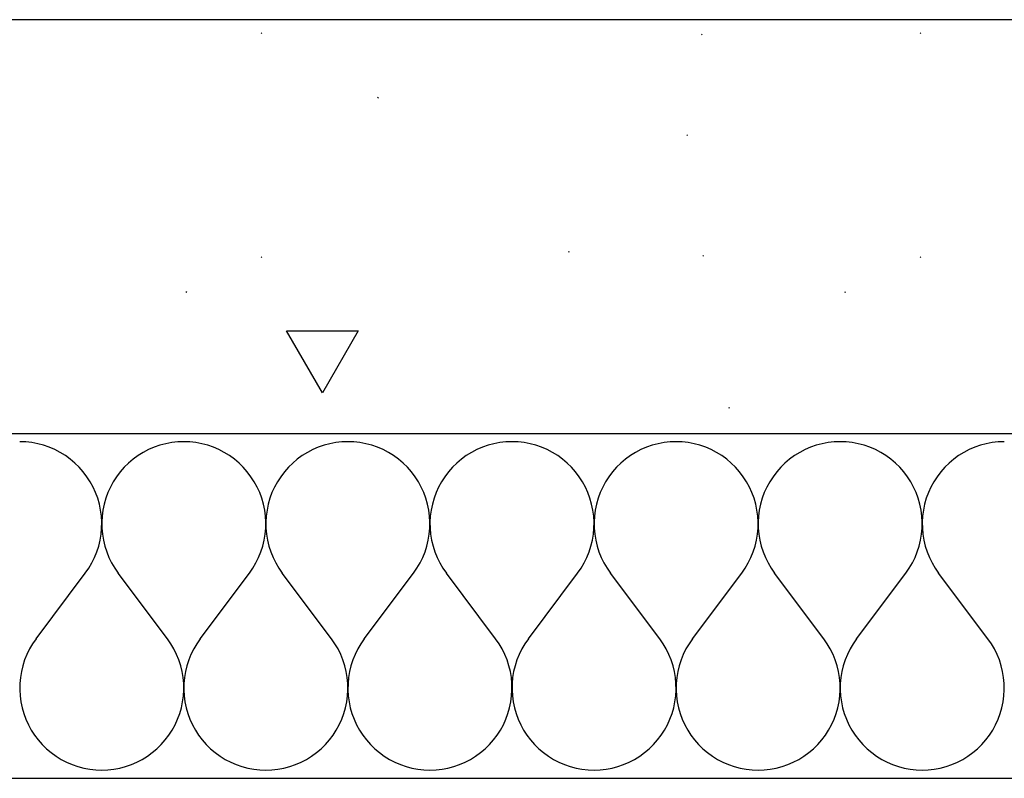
# Model space of a CAD drawing. Extents: x -18402 to 10376, y -5092 to 34139.
# Tile 38 of 78: x 3150 to 3193, y -2938 to -2905. Entities that reach past the tile are written whole.
import ezdxf

# ---------------------------------------------------------------- set-up
doc = ezdxf.new("R2010")
doc.units = 0
for name, color, linetype in [('0_XREF', 251, 'Continuous'), ('rdc_02$0$0._Étage_1_02-04 Mur.Construction', 251, 'Continuous'), ('rdc_02$0$0._Étage_1_A-AREA-____-OTLN.Modèle IFC', 251, 'Continuous')]:
    doc.layers.add(name, color=color, linetype=linetype)

# ---------------------------------------------------------------- blocks, each defined once
blk = doc.blocks.new('*X238', base_point=(-8045.97, -58706.23))
at = {"layer": 'rdc_02$0$0._Étage_1_02-04 Mur.Construction', "linetype": 'Continuous', "ltscale": 0.1}
for p, q in [((31502.63, -29233.36), (31500, -29233.26)), ((31505.25, -29233.65), (31502.63, -29233.36)), ((31507.84, -29234.13), (31505.25, -29233.65)), ((31510.39, -29234.8), (31507.84, -29234.13)), ((31512.88, -29235.66), (31510.39, -29234.8)), ((31515.3, -29236.7), (31512.88, -29235.66)), ((31517.64, -29237.92), (31515.3, -29236.7)), ((31556.12, -29236.7), (31553.79, -29237.92)), ((31558.55, -29235.66), (31556.12, -29236.7)), ((31561.04, -29234.8), (31558.55, -29235.66)), ((31563.58, -29234.13), (31561.04, -29234.8)), ((31566.18, -29233.65), (31563.58, -29234.13)), ((31568.79, -29233.36), (31566.18, -29233.65)), ((31571.43, -29233.26), (31568.79, -29233.36)), ((31574.06, -29233.36), (31571.43, -29233.26)), ((31576.68, -29233.65), (31574.06, -29233.36)), ((31579.27, -29234.13), (31576.68, -29233.65)), ((31581.82, -29234.8), (31579.27, -29234.13)), ((31584.31, -29235.66), (31581.82, -29234.8)), ((31586.73, -29236.7), (31584.31, -29235.66)), ((31589.07, -29237.92), (31586.73, -29236.7)), ((31627.55, -29236.7), (31625.21, -29237.92)), ((31629.97, -29235.66), (31627.55, -29236.7)), ((31632.47, -29234.8), (31629.97, -29235.66)), ((31635.01, -29234.13), (31632.47, -29234.8)), ((31637.6, -29233.65), (31635.01, -29234.13)), ((31640.22, -29233.36), (31637.6, -29233.65)), ((31642.86, -29233.26), (31640.22, -29233.36)), ((31645.49, -29233.36), (31642.86, -29233.26)), ((31648.11, -29233.65), (31645.49, -29233.36)), ((31650.7, -29234.13), (31648.11, -29233.65)), ((31653.25, -29234.8), (31650.7, -29234.13)), ((31655.74, -29235.66), (31653.25, -29234.8)), ((31658.16, -29236.7), (31655.74, -29235.66)), ((31660.5, -29237.92), (31658.16, -29236.7)), ((31698.98, -29236.7), (31696.64, -29237.92)), ((31701.4, -29235.66), (31698.98, -29236.7)), ((31703.89, -29234.8), (31701.4, -29235.66)), ((31706.44, -29234.13), (31703.89, -29234.8)), ((31709.03, -29233.65), (31706.44, -29234.13)), ((31711.65, -29233.36), (31709.03, -29233.65)), ((31714.29, -29233.26), (31711.65, -29233.36)), ((31716.92, -29233.36), (31714.29, -29233.26)), ((31719.54, -29233.65), (31716.92, -29233.36)), ((31722.13, -29234.13), (31719.54, -29233.65)), ((31724.68, -29234.8), (31722.13, -29234.13)), ((31727.17, -29235.66), (31724.68, -29234.8)), ((31729.59, -29236.7), (31727.17, -29235.66)), ((31731.93, -29237.92), (31729.59, -29236.7)), ((31770.41, -29236.7), (31768.07, -29237.92)), ((31772.83, -29235.66), (31770.41, -29236.7)), ((31775.32, -29234.8), (31772.83, -29235.66)), ((31777.87, -29234.13), (31775.32, -29234.8)), ((31780.46, -29233.65), (31777.87, -29234.13)), ((31783.08, -29233.36), (31780.46, -29233.65)), ((31785.71, -29233.26), (31783.08, -29233.36)), ((31788.35, -29233.36), (31785.71, -29233.26)), ((31790.97, -29233.65), (31788.35, -29233.36)), ((31793.56, -29234.13), (31790.97, -29233.65)), ((31796.11, -29234.8), (31793.56, -29234.13)), ((31798.6, -29235.66), (31796.11, -29234.8)), ((31801.02, -29236.7), (31798.6, -29235.66)), ((31803.36, -29237.92), (31801.02, -29236.7)), ((31841.84, -29236.7), (31839.5, -29237.92)), ((31844.26, -29235.66), (31841.84, -29236.7)), ((31846.75, -29234.8), (31844.26, -29235.66)), ((31849.3, -29234.13), (31846.75, -29234.8)), ((31851.89, -29233.65), (31849.3, -29234.13)), ((31854.51, -29233.36), (31851.89, -29233.65)), ((31857.14, -29233.26), (31854.51, -29233.36)), ((31859.78, -29233.36), (31857.14, -29233.26)), ((31862.4, -29233.65), (31859.78, -29233.36)), ((31864.99, -29234.13), (31862.4, -29233.65)), ((31867.53, -29234.8), (31864.99, -29234.13)), ((31870.03, -29235.66), (31867.53, -29234.8)), ((31872.45, -29236.7), (31870.03, -29235.66)), ((31874.79, -29237.92), (31872.45, -29236.7)), ((31913.27, -29236.7), (31910.93, -29237.92)), ((31915.69, -29235.66), (31913.27, -29236.7)), ((31918.18, -29234.8), (31915.69, -29235.66)), ((31920.73, -29234.13), (31918.18, -29234.8)), ((31923.32, -29233.65), (31920.73, -29234.13)), ((31925.94, -29233.36), (31923.32, -29233.65)), ((31928.57, -29233.26), (31925.94, -29233.36)), ((31519.88, -29239.31), (31517.64, -29237.92)), ((31522.02, -29240.85), (31519.88, -29239.31)), ((31524.03, -29242.55), (31522.02, -29240.85)), ((31549.41, -29240.85), (31547.4, -29242.55)), ((31551.54, -29239.31), (31549.41, -29240.85)), ((31553.79, -29237.92), (31551.54, -29239.31)), ((31591.31, -29239.31), (31589.07, -29237.92)), ((31593.45, -29240.85), (31591.31, -29239.31)), ((31595.46, -29242.55), (31593.45, -29240.85)), ((31620.84, -29240.85), (31618.83, -29242.55)), ((31622.97, -29239.31), (31620.84, -29240.85)), ((31625.21, -29237.92), (31622.97, -29239.31)), ((31662.74, -29239.31), (31660.5, -29237.92)), ((31664.87, -29240.85), (31662.74, -29239.31)), ((31666.89, -29242.55), (31664.87, -29240.85)), ((31692.27, -29240.85), (31690.25, -29242.55)), ((31694.4, -29239.31), (31692.27, -29240.85)), ((31696.64, -29237.92), (31694.4, -29239.31)), ((31734.17, -29239.31), (31731.93, -29237.92)), ((31736.3, -29240.85), (31734.17, -29239.31)), ((31738.32, -29242.55), (31736.3, -29240.85)), ((31763.7, -29240.85), (31761.68, -29242.55)), ((31765.83, -29239.31), (31763.7, -29240.85)), ((31768.07, -29237.92), (31765.83, -29239.31)), ((31805.6, -29239.31), (31803.36, -29237.92)), ((31807.73, -29240.85), (31805.6, -29239.31)), ((31809.75, -29242.55), (31807.73, -29240.85)), ((31835.13, -29240.85), (31833.11, -29242.55)), ((31837.26, -29239.31), (31835.13, -29240.85)), ((31839.5, -29237.92), (31837.26, -29239.31)), ((31877.03, -29239.31), (31874.79, -29237.92)), ((31879.16, -29240.85), (31877.03, -29239.31)), ((31881.17, -29242.55), (31879.16, -29240.85)), ((31906.55, -29240.85), (31904.54, -29242.55)), ((31908.69, -29239.31), (31906.55, -29240.85)), ((31910.93, -29237.92), (31908.69, -29239.31)), ((31525.91, -29244.4), (31524.03, -29242.55)), ((31527.66, -29246.38), (31525.91, -29244.4)), ((31545.51, -29244.4), (31543.77, -29246.38)), ((31547.4, -29242.55), (31545.51, -29244.4)), ((31597.34, -29244.4), (31595.46, -29242.55)), ((31599.08, -29246.38), (31597.34, -29244.4)), ((31616.94, -29244.4), (31615.2, -29246.38)), ((31618.83, -29242.55), (31616.94, -29244.4)), ((31668.77, -29244.4), (31666.89, -29242.55)), ((31670.51, -29246.38), (31668.77, -29244.4)), ((31688.37, -29244.4), (31686.63, -29246.38)), ((31690.25, -29242.55), (31688.37, -29244.4)), ((31740.2, -29244.4), (31738.32, -29242.55)), ((31741.94, -29246.38), (31740.2, -29244.4)), ((31759.8, -29244.4), (31758.06, -29246.38)), ((31761.68, -29242.55), (31759.8, -29244.4)), ((31811.63, -29244.4), (31809.75, -29242.55)), ((31813.37, -29246.38), (31811.63, -29244.4)), ((31831.23, -29244.4), (31829.49, -29246.38)), ((31833.11, -29242.55), (31831.23, -29244.4)), ((31883.06, -29244.4), (31881.17, -29242.55)), ((31884.8, -29246.38), (31883.06, -29244.4)), ((31902.66, -29244.4), (31900.92, -29246.38)), ((31904.54, -29242.55), (31902.66, -29244.4)), ((31529.25, -29248.48), (31527.66, -29246.38)), ((31530.68, -29250.69), (31529.25, -29248.48)), ((31542.18, -29248.48), (31540.75, -29250.69)), ((31543.77, -29246.38), (31542.18, -29248.48)), ((31600.68, -29248.48), (31599.08, -29246.38)), ((31602.11, -29250.69), (31600.68, -29248.48)), ((31613.61, -29248.48), (31612.18, -29250.69)), ((31615.2, -29246.38), (31613.61, -29248.48)), ((31672.1, -29248.48), (31670.51, -29246.38)), ((31673.54, -29250.69), (31672.1, -29248.48)), ((31685.04, -29248.48), (31683.61, -29250.69)), ((31686.63, -29246.38), (31685.04, -29248.48)), ((31743.53, -29248.48), (31741.94, -29246.38)), ((31744.96, -29250.69), (31743.53, -29248.48)), ((31756.47, -29248.48), (31755.04, -29250.69)), ((31758.06, -29246.38), (31756.47, -29248.48)), ((31814.96, -29248.48), (31813.37, -29246.38)), ((31816.39, -29250.69), (31814.96, -29248.48)), ((31827.9, -29248.48), (31826.46, -29250.69)), ((31829.49, -29246.38), (31827.9, -29248.48)), ((31886.39, -29248.48), (31884.8, -29246.38)), ((31887.82, -29250.69), (31886.39, -29248.48)), ((31899.32, -29248.48), (31897.89, -29250.69)), ((31900.92, -29246.38), (31899.32, -29248.48)), ((31531.94, -29253), (31530.68, -29250.69)), ((31533.03, -29255.4), (31531.94, -29253)), ((31539.48, -29253), (31538.39, -29255.4)), ((31540.75, -29250.69), (31539.48, -29253)), ((31603.37, -29253), (31602.11, -29250.69)), ((31604.46, -29255.4), (31603.37, -29253)), ((31610.91, -29253), (31609.82, -29255.4)), ((31612.18, -29250.69), (31610.91, -29253)), ((31674.8, -29253), (31673.54, -29250.69)), ((31675.89, -29255.4), (31674.8, -29253)), ((31682.34, -29253), (31681.25, -29255.4)), ((31683.61, -29250.69), (31682.34, -29253)), ((31746.23, -29253), (31744.96, -29250.69)), ((31747.32, -29255.4), (31746.23, -29253)), ((31753.77, -29253), (31752.68, -29255.4)), ((31755.04, -29250.69), (31753.77, -29253)), ((31817.66, -29253), (31816.39, -29250.69)), ((31818.75, -29255.4), (31817.66, -29253)), ((31825.2, -29253), (31824.11, -29255.4)), ((31826.46, -29250.69), (31825.2, -29253)), ((31889.09, -29253), (31887.82, -29250.69)), ((31890.18, -29255.4), (31889.09, -29253)), ((31896.63, -29253), (31895.54, -29255.4)), ((31897.89, -29250.69), (31896.63, -29253)), ((31533.95, -29257.87), (31533.03, -29255.4)), ((31534.67, -29260.41), (31533.95, -29257.87)), ((31537.48, -29257.87), (31536.76, -29260.41)), ((31538.39, -29255.4), (31537.48, -29257.87)), ((31605.37, -29257.87), (31604.46, -29255.4)), ((31606.1, -29260.41), (31605.37, -29257.87)), ((31608.91, -29257.87), (31608.19, -29260.41)), ((31609.82, -29255.4), (31608.91, -29257.87)), ((31676.8, -29257.87), (31675.89, -29255.4)), ((31677.53, -29260.41), (31676.8, -29257.87)), ((31680.34, -29257.87), (31679.61, -29260.41)), ((31681.25, -29255.4), (31680.34, -29257.87)), ((31748.23, -29257.87), (31747.32, -29255.4)), ((31748.96, -29260.41), (31748.23, -29257.87)), ((31751.77, -29257.87), (31751.04, -29260.41)), ((31752.68, -29255.4), (31751.77, -29257.87)), ((31819.66, -29257.87), (31818.75, -29255.4)), ((31820.39, -29260.41), (31819.66, -29257.87)), ((31823.2, -29257.87), (31822.47, -29260.41)), ((31824.11, -29255.4), (31823.2, -29257.87)), ((31891.09, -29257.87), (31890.18, -29255.4)), ((31891.81, -29260.41), (31891.09, -29257.87)), ((31894.63, -29257.87), (31893.9, -29260.41)), ((31895.54, -29255.4), (31894.63, -29257.87)), ((31535.21, -29262.99), (31534.67, -29260.41)), ((31536.76, -29260.41), (31536.22, -29262.99)), ((31606.64, -29262.99), (31606.1, -29260.41)), ((31608.19, -29260.41), (31607.65, -29262.99)), ((31678.07, -29262.99), (31677.53, -29260.41)), ((31679.61, -29260.41), (31679.08, -29262.99)), ((31749.49, -29262.99), (31748.96, -29260.41)), ((31751.04, -29260.41), (31750.51, -29262.99)), ((31820.92, -29262.99), (31820.39, -29260.41)), ((31822.47, -29260.41), (31821.93, -29262.99)), ((31892.35, -29262.99), (31891.81, -29260.41)), ((31893.9, -29260.41), (31893.36, -29262.99)), ((31535.55, -29265.6), (31535.21, -29262.99)), ((31535.71, -29268.23), (31535.55, -29265.6)), ((31535.87, -29265.6), (31535.72, -29268.23)), ((31536.22, -29262.99), (31535.87, -29265.6)), ((31606.98, -29265.6), (31606.64, -29262.99)), ((31607.14, -29268.23), (31606.98, -29265.6)), ((31607.3, -29265.6), (31607.15, -29268.23)), ((31607.65, -29262.99), (31607.3, -29265.6)), ((31678.41, -29265.6), (31678.07, -29262.99)), ((31678.56, -29268.23), (31678.41, -29265.6)), ((31678.73, -29265.6), (31678.58, -29268.23)), ((31679.08, -29262.99), (31678.73, -29265.6)), ((31749.84, -29265.6), (31749.49, -29262.99)), ((31749.99, -29268.23), (31749.84, -29265.6)), ((31750.16, -29265.6), (31750.01, -29268.23)), ((31750.51, -29262.99), (31750.16, -29265.6)), ((31821.27, -29265.6), (31820.92, -29262.99)), ((31821.42, -29268.23), (31821.27, -29265.6)), ((31821.59, -29265.6), (31821.44, -29268.23)), ((31821.93, -29262.99), (31821.59, -29265.6)), ((31892.7, -29265.6), (31892.35, -29262.99)), ((31892.85, -29268.23), (31892.7, -29265.6)), ((31893.02, -29265.6), (31892.86, -29268.23)), ((31893.36, -29262.99), (31893.02, -29265.6)), ((31535.43, -29273.49), (31535.66, -29270.87)), ((31535.66, -29270.87), (31535.71, -29268.23)), ((31535.72, -29268.23), (31535.76, -29270.87)), ((31535.76, -29270.87), (31536, -29273.49)), ((31606.86, -29273.49), (31607.09, -29270.87)), ((31607.09, -29270.87), (31607.14, -29268.23)), ((31607.15, -29268.23), (31607.19, -29270.87)), ((31607.19, -29270.87), (31607.43, -29273.49)), ((31678.28, -29273.49), (31678.52, -29270.87)), ((31678.52, -29270.87), (31678.56, -29268.23)), ((31678.58, -29268.23), (31678.62, -29270.87)), ((31678.62, -29270.87), (31678.86, -29273.49)), ((31749.71, -29273.49), (31749.95, -29270.87)), ((31749.95, -29270.87), (31749.99, -29268.23)), ((31750.01, -29268.23), (31750.05, -29270.87)), ((31750.05, -29270.87), (31750.29, -29273.49)), ((31821.14, -29273.49), (31821.38, -29270.87)), ((31821.38, -29270.87), (31821.42, -29268.23)), ((31821.44, -29268.23), (31821.48, -29270.87)), ((31821.48, -29270.87), (31821.72, -29273.49)), ((31892.57, -29273.49), (31892.81, -29270.87)), ((31892.81, -29270.87), (31892.85, -29268.23)), ((31892.86, -29268.23), (31892.91, -29270.87)), ((31892.91, -29270.87), (31893.14, -29273.49)), ((31535, -29276.09), (31535.43, -29273.49)), ((31536, -29273.49), (31536.43, -29276.09)), ((31606.43, -29276.09), (31606.86, -29273.49)), ((31607.43, -29273.49), (31607.86, -29276.09)), ((31677.85, -29276.09), (31678.28, -29273.49)), ((31678.86, -29273.49), (31679.29, -29276.09)), ((31749.28, -29276.09), (31749.71, -29273.49)), ((31750.29, -29273.49), (31750.72, -29276.09)), ((31820.71, -29276.09), (31821.14, -29273.49)), ((31821.72, -29273.49), (31822.15, -29276.09)), ((31892.14, -29276.09), (31892.57, -29273.49)), ((31893.14, -29273.49), (31893.57, -29276.09)), ((31533.57, -29281.16), (31534.38, -29278.65)), ((31534.38, -29278.65), (31535, -29276.09)), ((31536.43, -29276.09), (31537.05, -29278.65)), ((31537.05, -29278.65), (31537.86, -29281.16)), ((31605, -29281.16), (31605.81, -29278.65)), ((31605.81, -29278.65), (31606.43, -29276.09)), ((31607.86, -29276.09), (31608.48, -29278.65)), ((31608.48, -29278.65), (31609.29, -29281.16)), ((31676.43, -29281.16), (31677.23, -29278.65)), ((31677.23, -29278.65), (31677.85, -29276.09)), ((31679.29, -29276.09), (31679.91, -29278.65)), ((31679.91, -29278.65), (31680.72, -29281.16)), ((31747.86, -29281.16), (31748.66, -29278.65)), ((31748.66, -29278.65), (31749.28, -29276.09)), ((31750.72, -29276.09), (31751.34, -29278.65)), ((31751.34, -29278.65), (31752.14, -29281.16)), ((31819.28, -29281.16), (31820.09, -29278.65)), ((31820.09, -29278.65), (31820.71, -29276.09)), ((31822.15, -29276.09), (31822.77, -29278.65)), ((31822.77, -29278.65), (31823.57, -29281.16)), ((31890.71, -29281.16), (31891.52, -29278.65)), ((31891.52, -29278.65), (31892.14, -29276.09)), ((31893.57, -29276.09), (31894.19, -29278.65)), ((31894.19, -29278.65), (31895, -29281.16)), ((31531.41, -29285.97), (31532.58, -29283.6)), ((31532.58, -29283.6), (31533.57, -29281.16)), ((31537.86, -29281.16), (31538.85, -29283.6)), ((31538.85, -29283.6), (31540.02, -29285.97)), ((31602.84, -29285.97), (31604.01, -29283.6)), ((31604.01, -29283.6), (31605, -29281.16)), ((31609.29, -29281.16), (31610.28, -29283.6)), ((31610.28, -29283.6), (31611.44, -29285.97)), ((31674.27, -29285.97), (31675.44, -29283.6)), ((31675.44, -29283.6), (31676.43, -29281.16)), ((31680.72, -29281.16), (31681.71, -29283.6)), ((31681.71, -29283.6), (31682.87, -29285.97)), ((31745.7, -29285.97), (31746.87, -29283.6)), ((31746.87, -29283.6), (31747.86, -29281.16)), ((31752.14, -29281.16), (31753.13, -29283.6)), ((31753.13, -29283.6), (31754.3, -29285.97)), ((31817.13, -29285.97), (31818.29, -29283.6)), ((31818.29, -29283.6), (31819.28, -29281.16)), ((31823.57, -29281.16), (31824.56, -29283.6)), ((31824.56, -29283.6), (31825.73, -29285.97)), ((31888.56, -29285.97), (31889.72, -29283.6)), ((31889.72, -29283.6), (31890.71, -29281.16)), ((31895, -29281.16), (31895.99, -29283.6)), ((31895.99, -29283.6), (31897.16, -29285.97)), ((31528.57, -29290.4), (31530.07, -29288.24)), ((31530.07, -29288.24), (31531.41, -29285.97)), ((31540.02, -29285.97), (31541.35, -29288.24)), ((31541.35, -29288.24), (31542.86, -29290.4)), ((31600, -29290.4), (31601.5, -29288.24)), ((31601.5, -29288.24), (31602.84, -29285.97)), ((31611.44, -29285.97), (31612.78, -29288.24)), ((31612.78, -29288.24), (31614.29, -29290.4)), ((31671.43, -29290.4), (31672.93, -29288.24)), ((31672.93, -29288.24), (31674.27, -29285.97)), ((31682.87, -29285.97), (31684.21, -29288.24)), ((31684.21, -29288.24), (31685.71, -29290.4)), ((31742.86, -29290.4), (31744.36, -29288.24)), ((31744.36, -29288.24), (31745.7, -29285.97)), ((31754.3, -29285.97), (31755.64, -29288.24)), ((31755.64, -29288.24), (31757.14, -29290.4)), ((31814.29, -29290.4), (31815.79, -29288.24)), ((31815.79, -29288.24), (31817.13, -29285.97)), ((31825.73, -29285.97), (31827.07, -29288.24)), ((31827.07, -29288.24), (31828.57, -29290.4)), ((31885.71, -29290.4), (31887.22, -29288.24)), ((31887.22, -29288.24), (31888.56, -29285.97)), ((31897.16, -29285.97), (31898.5, -29288.24)), ((31898.5, -29288.24), (31900, -29290.4)), ((31507.14, -29318.97), (31528.57, -29290.4)), ((31564.29, -29318.97), (31542.86, -29290.4)), ((31578.57, -29318.97), (31600, -29290.4)), ((31635.71, -29318.97), (31614.29, -29290.4)), ((31650, -29318.97), (31671.43, -29290.4)), ((31707.14, -29318.97), (31685.71, -29290.4)), ((31721.43, -29318.97), (31742.86, -29290.4)), ((31778.57, -29318.97), (31757.14, -29290.4)), ((31792.86, -29318.97), (31814.29, -29290.4)), ((31850, -29318.97), (31828.57, -29290.4)), ((31864.29, -29318.97), (31885.71, -29290.4)), ((31921.43, -29318.97), (31900, -29290.4)), ((31505.64, -29321.14), (31504.3, -29323.41)), ((31507.14, -29318.97), (31505.64, -29321.14)), ((31565.79, -29321.14), (31564.29, -29318.97)), ((31567.13, -29323.41), (31565.79, -29321.14)), ((31577.07, -29321.14), (31575.73, -29323.41)), ((31578.57, -29318.97), (31577.07, -29321.14)), ((31637.22, -29321.14), (31635.71, -29318.97)), ((31638.56, -29323.41), (31637.22, -29321.14)), ((31648.5, -29321.14), (31647.16, -29323.41)), ((31650, -29318.97), (31648.5, -29321.14)), ((31708.65, -29321.14), (31707.14, -29318.97)), ((31709.98, -29323.41), (31708.65, -29321.14)), ((31719.93, -29321.14), (31718.59, -29323.41)), ((31721.43, -29318.97), (31719.93, -29321.14)), ((31780.07, -29321.14), (31778.57, -29318.97)), ((31781.41, -29323.41), (31780.07, -29321.14)), ((31791.35, -29321.14), (31790.02, -29323.41)), ((31792.86, -29318.97), (31791.35, -29321.14)), ((31851.5, -29321.14), (31850, -29318.97)), ((31852.84, -29323.41), (31851.5, -29321.14)), ((31862.78, -29321.14), (31861.44, -29323.41)), ((31864.29, -29318.97), (31862.78, -29321.14)), ((31922.93, -29321.14), (31921.43, -29318.97)), ((31924.27, -29323.41), (31922.93, -29321.14)), ((31503.13, -29325.77), (31502.14, -29328.21)), ((31504.3, -29323.41), (31503.13, -29325.77)), ((31568.29, -29325.77), (31567.13, -29323.41)), ((31569.28, -29328.21), (31568.29, -29325.77)), ((31574.56, -29325.77), (31573.57, -29328.21)), ((31575.73, -29323.41), (31574.56, -29325.77)), ((31639.72, -29325.77), (31638.56, -29323.41)), ((31640.71, -29328.21), (31639.72, -29325.77)), ((31645.99, -29325.77), (31645, -29328.21)), ((31647.16, -29323.41), (31645.99, -29325.77)), ((31711.15, -29325.77), (31709.98, -29323.41)), ((31712.14, -29328.21), (31711.15, -29325.77)), ((31717.42, -29325.77), (31716.43, -29328.21)), ((31718.59, -29323.41), (31717.42, -29325.77)), ((31782.58, -29325.77), (31781.41, -29323.41)), ((31783.57, -29328.21), (31782.58, -29325.77)), ((31788.85, -29325.77), (31787.86, -29328.21)), ((31790.02, -29323.41), (31788.85, -29325.77)), ((31854.01, -29325.77), (31852.84, -29323.41)), ((31855, -29328.21), (31854.01, -29325.77)), ((31860.28, -29325.77), (31859.29, -29328.21)), ((31861.44, -29323.41), (31860.28, -29325.77)), ((31925.44, -29325.77), (31924.27, -29323.41)), ((31926.43, -29328.21), (31925.44, -29325.77)), ((31501.34, -29330.72), (31500.72, -29333.28)), ((31502.14, -29328.21), (31501.34, -29330.72)), ((31570.09, -29330.72), (31569.28, -29328.21)), ((31570.71, -29333.28), (31570.09, -29330.72)), ((31572.77, -29330.72), (31572.15, -29333.28)), ((31573.57, -29328.21), (31572.77, -29330.72)), ((31641.52, -29330.72), (31640.71, -29328.21)), ((31642.14, -29333.28), (31641.52, -29330.72)), ((31644.19, -29330.72), (31643.57, -29333.28)), ((31645, -29328.21), (31644.19, -29330.72)), ((31712.95, -29330.72), (31712.14, -29328.21)), ((31713.57, -29333.28), (31712.95, -29330.72)), ((31715.62, -29330.72), (31715, -29333.28)), ((31716.43, -29328.21), (31715.62, -29330.72)), ((31784.38, -29330.72), (31783.57, -29328.21)), ((31785, -29333.28), (31784.38, -29330.72)), ((31787.05, -29330.72), (31786.43, -29333.28)), ((31787.86, -29328.21), (31787.05, -29330.72)), ((31855.81, -29330.72), (31855, -29328.21)), ((31856.43, -29333.28), (31855.81, -29330.72)), ((31858.48, -29330.72), (31857.86, -29333.28)), ((31859.29, -29328.21), (31858.48, -29330.72)), ((31927.23, -29330.72), (31926.43, -29328.21)), ((31927.85, -29333.28), (31927.23, -29330.72)), ((31500.72, -29333.28), (31500.29, -29335.88)), ((31571.14, -29335.88), (31570.71, -29333.28)), ((31572.15, -29333.28), (31571.72, -29335.88)), ((31642.57, -29335.88), (31642.14, -29333.28)), ((31643.57, -29333.28), (31643.14, -29335.88)), ((31714, -29335.88), (31713.57, -29333.28)), ((31715, -29333.28), (31714.57, -29335.88)), ((31785.43, -29335.88), (31785, -29333.28)), ((31786.43, -29333.28), (31786, -29335.88)), ((31856.86, -29335.88), (31856.43, -29333.28)), ((31857.86, -29333.28), (31857.43, -29335.88)), ((31928.28, -29335.88), (31927.85, -29333.28)), ((31500.05, -29338.51), (31500.01, -29341.14)), ((31500.29, -29335.88), (31500.05, -29338.51)), ((31571.38, -29338.51), (31571.14, -29335.88)), ((31571.42, -29341.14), (31571.38, -29338.51)), ((31571.48, -29338.51), (31571.44, -29341.14)), ((31571.72, -29335.88), (31571.48, -29338.51)), ((31642.81, -29338.51), (31642.57, -29335.88)), ((31642.85, -29341.14), (31642.81, -29338.51)), ((31642.91, -29338.51), (31642.86, -29341.14)), ((31643.14, -29335.88), (31642.91, -29338.51)), ((31714.24, -29338.51), (31714, -29335.88)), ((31714.28, -29341.14), (31714.24, -29338.51)), ((31714.34, -29338.51), (31714.29, -29341.14)), ((31714.57, -29335.88), (31714.34, -29338.51)), ((31785.66, -29338.51), (31785.43, -29335.88)), ((31785.71, -29341.14), (31785.66, -29338.51)), ((31785.76, -29338.51), (31785.72, -29341.14)), ((31786, -29335.88), (31785.76, -29338.51)), ((31857.09, -29338.51), (31856.86, -29335.88)), ((31857.14, -29341.14), (31857.09, -29338.51)), ((31857.19, -29338.51), (31857.15, -29341.14)), ((31857.43, -29335.88), (31857.19, -29338.51)), ((31928.52, -29338.51), (31928.28, -29335.88)), ((31928.56, -29341.14), (31928.52, -29338.51)), ((31500.01, -29341.14), (31500.16, -29343.77)), ((31500.16, -29343.77), (31500.51, -29346.39)), ((31570.92, -29346.39), (31571.27, -29343.77)), ((31571.27, -29343.77), (31571.42, -29341.14)), ((31571.44, -29341.14), (31571.59, -29343.77)), ((31571.59, -29343.77), (31571.93, -29346.39)), ((31642.35, -29346.39), (31642.7, -29343.77)), ((31642.7, -29343.77), (31642.85, -29341.14)), ((31642.86, -29341.14), (31643.02, -29343.77)), ((31643.02, -29343.77), (31643.36, -29346.39)), ((31713.78, -29346.39), (31714.13, -29343.77)), ((31714.13, -29343.77), (31714.28, -29341.14)), ((31714.29, -29341.14), (31714.45, -29343.77)), ((31714.45, -29343.77), (31714.79, -29346.39)), ((31785.21, -29346.39), (31785.55, -29343.77)), ((31785.55, -29343.77), (31785.71, -29341.14)), ((31785.72, -29341.14), (31785.87, -29343.77)), ((31785.87, -29343.77), (31786.22, -29346.39)), ((31856.64, -29346.39), (31856.98, -29343.77)), ((31856.98, -29343.77), (31857.14, -29341.14)), ((31857.15, -29341.14), (31857.3, -29343.77)), ((31857.3, -29343.77), (31857.65, -29346.39)), ((31928.07, -29346.39), (31928.41, -29343.77)), ((31928.41, -29343.77), (31928.56, -29341.14)), ((31500.51, -29346.39), (31501.04, -29348.97)), ((31570.39, -29348.97), (31570.92, -29346.39)), ((31571.93, -29346.39), (31572.47, -29348.97)), ((31641.81, -29348.97), (31642.35, -29346.39)), ((31643.36, -29346.39), (31643.9, -29348.97)), ((31713.24, -29348.97), (31713.78, -29346.39)), ((31714.79, -29346.39), (31715.33, -29348.97)), ((31784.67, -29348.97), (31785.21, -29346.39)), ((31786.22, -29346.39), (31786.76, -29348.97)), ((31856.1, -29348.97), (31856.64, -29346.39)), ((31857.65, -29346.39), (31858.19, -29348.97)), ((31927.53, -29348.97), (31928.07, -29346.39)), ((31501.04, -29348.97), (31501.77, -29351.5)), ((31501.77, -29351.5), (31502.68, -29353.97)), ((31568.75, -29353.97), (31569.66, -29351.5)), ((31569.66, -29351.5), (31570.39, -29348.97)), ((31572.47, -29348.97), (31573.2, -29351.5)), ((31573.2, -29351.5), (31574.11, -29353.97)), ((31640.18, -29353.97), (31641.09, -29351.5)), ((31641.09, -29351.5), (31641.81, -29348.97)), ((31643.9, -29348.97), (31644.63, -29351.5)), ((31644.63, -29351.5), (31645.54, -29353.97)), ((31711.61, -29353.97), (31712.52, -29351.5)), ((31712.52, -29351.5), (31713.24, -29348.97)), ((31715.33, -29348.97), (31716.05, -29351.5)), ((31716.05, -29351.5), (31716.97, -29353.97)), ((31783.03, -29353.97), (31783.95, -29351.5)), ((31783.95, -29351.5), (31784.67, -29348.97)), ((31786.76, -29348.97), (31787.48, -29351.5)), ((31787.48, -29351.5), (31788.39, -29353.97)), ((31854.46, -29353.97), (31855.37, -29351.5)), ((31855.37, -29351.5), (31856.1, -29348.97)), ((31858.19, -29348.97), (31858.91, -29351.5)), ((31858.91, -29351.5), (31859.82, -29353.97)), ((31925.89, -29353.97), (31926.8, -29351.5)), ((31926.8, -29351.5), (31927.53, -29348.97)), ((31502.68, -29353.97), (31503.77, -29356.37)), ((31503.77, -29356.37), (31505.04, -29358.69)), ((31566.39, -29358.69), (31567.66, -29356.37)), ((31567.66, -29356.37), (31568.75, -29353.97)), ((31574.11, -29353.97), (31575.2, -29356.37)), ((31575.2, -29356.37), (31576.46, -29358.69)), ((31637.82, -29358.69), (31639.09, -29356.37)), ((31639.09, -29356.37), (31640.18, -29353.97)), ((31645.54, -29353.97), (31646.63, -29356.37)), ((31646.63, -29356.37), (31647.89, -29358.69)), ((31709.25, -29358.69), (31710.52, -29356.37)), ((31710.52, -29356.37), (31711.61, -29353.97)), ((31716.97, -29353.97), (31718.06, -29356.37)), ((31718.06, -29356.37), (31719.32, -29358.69)), ((31780.68, -29358.69), (31781.94, -29356.37)), ((31781.94, -29356.37), (31783.03, -29353.97)), ((31788.39, -29353.97), (31789.48, -29356.37)), ((31789.48, -29356.37), (31790.75, -29358.69)), ((31852.11, -29358.69), (31853.37, -29356.37)), ((31853.37, -29356.37), (31854.46, -29353.97)), ((31859.82, -29353.97), (31860.91, -29356.37)), ((31860.91, -29356.37), (31862.18, -29358.69)), ((31923.54, -29358.69), (31924.8, -29356.37)), ((31924.8, -29356.37), (31925.89, -29353.97)), ((31505.04, -29358.69), (31506.47, -29360.9)), ((31506.47, -29360.9), (31508.06, -29363)), ((31563.37, -29363), (31564.96, -29360.9)), ((31564.96, -29360.9), (31566.39, -29358.69)), ((31576.46, -29358.69), (31577.9, -29360.9)), ((31577.9, -29360.9), (31579.49, -29363)), ((31634.8, -29363), (31636.39, -29360.9)), ((31636.39, -29360.9), (31637.82, -29358.69)), ((31647.89, -29358.69), (31649.32, -29360.9)), ((31649.32, -29360.9), (31650.92, -29363)), ((31706.23, -29363), (31707.82, -29360.9)), ((31707.82, -29360.9), (31709.25, -29358.69)), ((31719.32, -29358.69), (31720.75, -29360.9)), ((31720.75, -29360.9), (31722.34, -29363)), ((31777.66, -29363), (31779.25, -29360.9)), ((31779.25, -29360.9), (31780.68, -29358.69)), ((31790.75, -29358.69), (31792.18, -29360.9)), ((31792.18, -29360.9), (31793.77, -29363)), ((31849.08, -29363), (31850.68, -29360.9)), ((31850.68, -29360.9), (31852.11, -29358.69)), ((31862.18, -29358.69), (31863.61, -29360.9)), ((31863.61, -29360.9), (31865.2, -29363)), ((31920.51, -29363), (31922.1, -29360.9)), ((31922.1, -29360.9), (31923.54, -29358.69)), ((31508.06, -29363), (31509.8, -29364.98)), ((31509.8, -29364.98), (31511.68, -29366.82)), ((31559.75, -29366.82), (31561.63, -29364.98)), ((31561.63, -29364.98), (31563.37, -29363)), ((31579.49, -29363), (31581.23, -29364.98)), ((31581.23, -29364.98), (31583.11, -29366.82)), ((31631.17, -29366.82), (31633.06, -29364.98)), ((31633.06, -29364.98), (31634.8, -29363)), ((31650.92, -29363), (31652.66, -29364.98)), ((31652.66, -29364.98), (31654.54, -29366.82)), ((31702.6, -29366.82), (31704.49, -29364.98)), ((31704.49, -29364.98), (31706.23, -29363)), ((31722.34, -29363), (31724.09, -29364.98)), ((31724.09, -29364.98), (31725.97, -29366.82)), ((31774.03, -29366.82), (31775.91, -29364.98)), ((31775.91, -29364.98), (31777.66, -29363)), ((31793.77, -29363), (31795.51, -29364.98)), ((31795.51, -29364.98), (31797.4, -29366.82)), ((31845.46, -29366.82), (31847.34, -29364.98)), ((31847.34, -29364.98), (31849.08, -29363)), ((31865.2, -29363), (31866.94, -29364.98)), ((31866.94, -29364.98), (31868.83, -29366.82)), ((31916.89, -29366.82), (31918.77, -29364.98)), ((31918.77, -29364.98), (31920.51, -29363)), ((31511.68, -29366.82), (31513.7, -29368.52)), ((31513.7, -29368.52), (31515.83, -29370.07)), ((31555.6, -29370.07), (31557.73, -29368.52)), ((31557.73, -29368.52), (31559.75, -29366.82)), ((31583.11, -29366.82), (31585.13, -29368.52)), ((31585.13, -29368.52), (31587.26, -29370.07)), ((31627.03, -29370.07), (31629.16, -29368.52)), ((31629.16, -29368.52), (31631.17, -29366.82)), ((31654.54, -29366.82), (31656.55, -29368.52)), ((31656.55, -29368.52), (31658.69, -29370.07)), ((31698.46, -29370.07), (31700.59, -29368.52)), ((31700.59, -29368.52), (31702.6, -29366.82)), ((31725.97, -29366.82), (31727.98, -29368.52)), ((31727.98, -29368.52), (31730.12, -29370.07)), ((31769.88, -29370.07), (31772.02, -29368.52)), ((31772.02, -29368.52), (31774.03, -29366.82)), ((31797.4, -29366.82), (31799.41, -29368.52)), ((31799.41, -29368.52), (31801.54, -29370.07)), ((31841.31, -29370.07), (31843.45, -29368.52)), ((31843.45, -29368.52), (31845.46, -29366.82)), ((31868.83, -29366.82), (31870.84, -29368.52)), ((31870.84, -29368.52), (31872.97, -29370.07)), ((31912.74, -29370.07), (31914.87, -29368.52)), ((31914.87, -29368.52), (31916.89, -29366.82)), ((31515.83, -29370.07), (31518.07, -29371.45)), ((31518.07, -29371.45), (31520.41, -29372.67)), ((31520.41, -29372.67), (31522.83, -29373.71)), ((31522.83, -29373.71), (31525.32, -29374.57)), ((31546.11, -29374.57), (31548.6, -29373.71)), ((31548.6, -29373.71), (31551.02, -29372.67)), ((31551.02, -29372.67), (31553.36, -29371.45)), ((31553.36, -29371.45), (31555.6, -29370.07)), ((31587.26, -29370.07), (31589.5, -29371.45)), ((31589.5, -29371.45), (31591.84, -29372.67)), ((31591.84, -29372.67), (31594.26, -29373.71)), ((31594.26, -29373.71), (31596.75, -29374.57)), ((31617.53, -29374.57), (31620.03, -29373.71)), ((31620.03, -29373.71), (31622.45, -29372.67)), ((31622.45, -29372.67), (31624.79, -29371.45)), ((31624.79, -29371.45), (31627.03, -29370.07)), ((31658.69, -29370.07), (31660.93, -29371.45)), ((31660.93, -29371.45), (31663.27, -29372.67)), ((31663.27, -29372.67), (31665.69, -29373.71)), ((31665.69, -29373.71), (31668.18, -29374.57)), ((31688.96, -29374.57), (31691.45, -29373.71)), ((31691.45, -29373.71), (31693.88, -29372.67)), ((31693.88, -29372.67), (31696.21, -29371.45)), ((31696.21, -29371.45), (31698.46, -29370.07)), ((31730.12, -29370.07), (31732.36, -29371.45)), ((31732.36, -29371.45), (31734.7, -29372.67)), ((31734.7, -29372.67), (31737.12, -29373.71)), ((31737.12, -29373.71), (31739.61, -29374.57)), ((31760.39, -29374.57), (31762.88, -29373.71)), ((31762.88, -29373.71), (31765.3, -29372.67)), ((31765.3, -29372.67), (31767.64, -29371.45)), ((31767.64, -29371.45), (31769.88, -29370.07)), ((31801.54, -29370.07), (31803.79, -29371.45)), ((31803.79, -29371.45), (31806.12, -29372.67)), ((31806.12, -29372.67), (31808.55, -29373.71)), ((31808.55, -29373.71), (31811.04, -29374.57)), ((31831.82, -29374.57), (31834.31, -29373.71)), ((31834.31, -29373.71), (31836.73, -29372.67)), ((31836.73, -29372.67), (31839.07, -29371.45)), ((31839.07, -29371.45), (31841.31, -29370.07)), ((31872.97, -29370.07), (31875.21, -29371.45)), ((31875.21, -29371.45), (31877.55, -29372.67)), ((31877.55, -29372.67), (31879.97, -29373.71)), ((31879.97, -29373.71), (31882.47, -29374.57)), ((31903.25, -29374.57), (31905.74, -29373.71)), ((31905.74, -29373.71), (31908.16, -29372.67)), ((31908.16, -29372.67), (31910.5, -29371.45)), ((31910.5, -29371.45), (31912.74, -29370.07)), ((31525.32, -29374.57), (31527.87, -29375.24)), ((31527.87, -29375.24), (31530.46, -29375.73)), ((31530.46, -29375.73), (31533.08, -29376.02)), ((31533.08, -29376.02), (31535.71, -29376.12)), ((31535.71, -29376.12), (31538.35, -29376.02)), ((31538.35, -29376.02), (31540.97, -29375.73)), ((31540.97, -29375.73), (31543.56, -29375.24)), ((31543.56, -29375.24), (31546.11, -29374.57)), ((31596.75, -29374.57), (31599.3, -29375.24)), ((31599.3, -29375.24), (31601.89, -29375.73)), ((31601.89, -29375.73), (31604.51, -29376.02)), ((31604.51, -29376.02), (31607.14, -29376.12)), ((31607.14, -29376.12), (31609.78, -29376.02)), ((31609.78, -29376.02), (31612.4, -29375.73)), ((31612.4, -29375.73), (31614.99, -29375.24)), ((31614.99, -29375.24), (31617.53, -29374.57)), ((31668.18, -29374.57), (31670.73, -29375.24)), ((31670.73, -29375.24), (31673.32, -29375.73)), ((31673.32, -29375.73), (31675.94, -29376.02)), ((31675.94, -29376.02), (31678.57, -29376.12)), ((31678.57, -29376.12), (31681.21, -29376.02)), ((31681.21, -29376.02), (31683.82, -29375.73)), ((31683.82, -29375.73), (31686.42, -29375.24)), ((31686.42, -29375.24), (31688.96, -29374.57)), ((31739.61, -29374.57), (31742.16, -29375.24)), ((31742.16, -29375.24), (31744.75, -29375.73)), ((31744.75, -29375.73), (31747.37, -29376.02)), ((31747.37, -29376.02), (31750, -29376.12)), ((31750, -29376.12), (31752.63, -29376.02)), ((31752.63, -29376.02), (31755.25, -29375.73)), ((31755.25, -29375.73), (31757.84, -29375.24)), ((31757.84, -29375.24), (31760.39, -29374.57)), ((31811.04, -29374.57), (31813.58, -29375.24)), ((31813.58, -29375.24), (31816.18, -29375.73)), ((31816.18, -29375.73), (31818.79, -29376.02)), ((31818.79, -29376.02), (31821.43, -29376.12)), ((31821.43, -29376.12), (31824.06, -29376.02)), ((31824.06, -29376.02), (31826.68, -29375.73)), ((31826.68, -29375.73), (31829.27, -29375.24)), ((31829.27, -29375.24), (31831.82, -29374.57)), ((31882.47, -29374.57), (31885.01, -29375.24)), ((31885.01, -29375.24), (31887.6, -29375.73)), ((31887.6, -29375.73), (31890.22, -29376.02)), ((31890.22, -29376.02), (31892.86, -29376.12)), ((31892.86, -29376.12), (31895.49, -29376.02)), ((31895.49, -29376.02), (31898.11, -29375.73)), ((31898.11, -29375.73), (31900.7, -29375.24)), ((31900.7, -29375.24), (31903.25, -29374.57))]:
    blk.add_line(p, q, dxfattribs=at)
blk = doc.blocks.new('*X240', base_point=(-8045.97, -58706.23))
at = {"layer": 'rdc_02$0$0._Étage_1_02-04 Mur.Construction', "linetype": 'Continuous', "ltscale": 0.1}
for p, q in [((31605.1, -29055.75), (31605.38, -29055.36)), ((31796.81, -29056.33), (31797.09, -29055.94)), ((31891.91, -29055.75), (31892.19, -29055.36)), ((31655.86, -29083.75), (31656.14, -29083.36)), ((31790.39, -29100.09), (31790.67, -29099.7)), ((31738.96, -29150.77), (31739.24, -29150.38)), ((31605.1, -29153.18), (31605.38, -29152.79)), ((31797.39, -29152.6), (31797.67, -29152.21)), ((31891.91, -29153.18), (31892.19, -29152.79)), ((31572.43, -29168.35), (31572.71, -29167.96)), ((31859.24, -29168.35), (31859.52, -29167.96)), ((31631.87, -29212.05), (31616.16, -29185.02)), ((31616.16, -29185.02), (31647.35, -29185.02)), ((31647.35, -29185.02), (31631.87, -29212.05)), ((31808.74, -29218.66), (31809.02, -29218.27))]:
    blk.add_line(p, q, dxfattribs=at)
blk = doc.blocks.new('rdc_02')
at = {"layer": 'rdc_02$0$0._Étage_1_02-04 Mur.Construction', "linetype": 'Continuous', "ltscale": 0.1}
for p, q in [((3028.506, -2922.969), (3443.5, -2922.969)), ((3028.506, -2937.969), (3461.5, -2937.969))]:
    blk.add_line(p, q, dxfattribs=at)
at = {"layer": 'rdc_02$0$0._Étage_1_02-04 Mur.Construction', "linetype": 'Continuous', "ltscale": 0.1, "flags": 128}
blk.add_lwpolyline([(3443.5, -2904.969), (3028.506, -2904.969)], dxfattribs=at)
at = {"layer": 'rdc_02$0$0._Étage_1_A-AREA-____-OTLN.Modèle IFC', "linetype": 'Continuous', "ltscale": 0.1, "xscale": 0.1, "yscale": 0.1, "zscale": 0.1}
for name in ['*X240', '*X238']:
    blk.add_blockref(name, (-804.597, -5870.623), dxfattribs=at)

msp = doc.modelspace()

# ---------------------------------------------------------------- block references
at = {"layer": '0_XREF'}
msp.add_blockref('rdc_02', (0, 0), dxfattribs=at)

doc.saveas('drawing.dxf')
